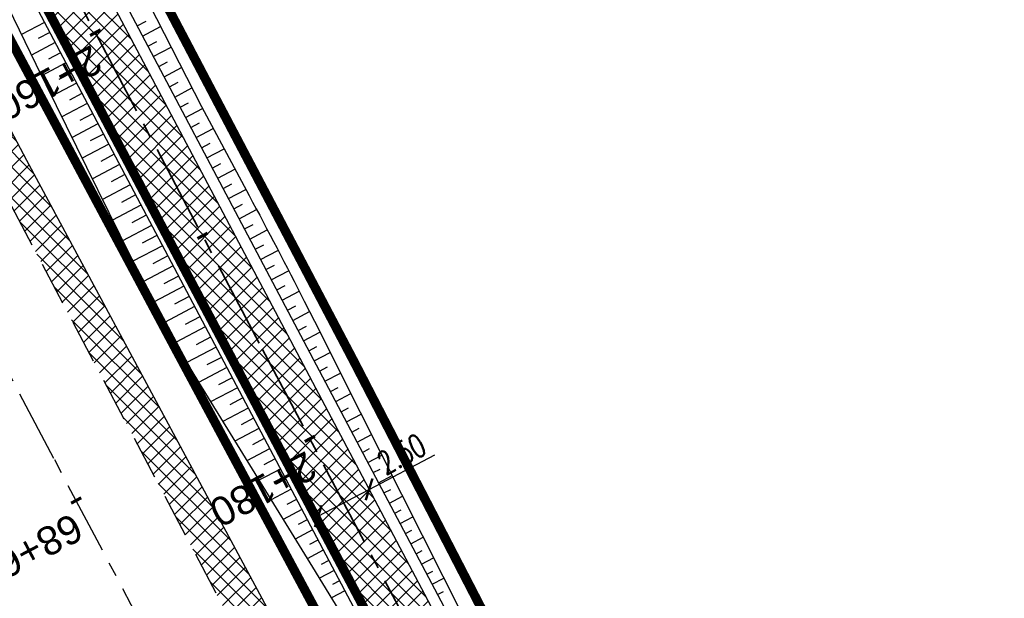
# Model space of a CAD drawing. Header units: metres. Extents: x 7529682 to 7533751, y 5721195 to 5727842.
# Tile 118 of 210: x 7530721 to 7530764, y 5725865 to 5725891. Entities that reach past the tile are written whole.
import ezdxf

# ---------------------------------------------------------------- set-up
doc = ezdxf.new("R2010")
doc.units = ezdxf.units.M
doc.header["$PDMODE"] = 1
doc.header["$PDSIZE"] = 0.3
for name, pattern in [('817-dzialki-09-05-04$0$HIDDEN', [0.375, 0.25, -0.125]), ('ACAD_ISO05W100', [33, 24, -3, 0, -3, 0, -3]), ('CENTER', [50.8, 31.75, -6.35, 6.35, -6.35]), ('CENTER2', [28.575, 19.05, -3.175, 3.175, -3.175]), ('HIDDEN', [9.525, 6.35, -3.175])]:
    doc.linetypes.add(name, pattern=pattern)
for name, color, linetype in [('C-DROGI-SYTUACJA', 7, 'Continuous'), ('C-DROGI-SYTUACJA-ETYKIETY', 7, 'Continuous'), ('D-hatch-pobocza', 131, 'Continuous'), ('D-pobocza', 60, 'Continuous'), ('D-rowy', 160, 'Continuous'), ('D-skarpa', 2, 'Continuous'), ('D-skarpa-kreskowanie', 2, 'Continuous'), ('D-wymiary', 1, 'Continuous')]:
    doc.layers.add(name, color=color, linetype=linetype)
for name, color, linetype, lineweight, true_color in [('D-ewidencja-numery', 7, 'Continuous', 50, 0x40ff00), ('D-hatch-ciag-pieszo-rowerowy', 7, 'Continuous', 13, 0xff9f80), ('D-LR-etap-III', 7, '817-dzialki-09-05-04$0$HIDDEN', 50, 0x00008f)]:
    doc.layers.add(name, color=color, linetype=linetype, lineweight=lineweight, true_color=true_color)
for name, color, linetype, lineweight in [('D-krawędzie', 3, 'Continuous', 30), ('D-obrzeża', 2, 'Continuous', 30), ('D-oś', 10, 'CENTER', 30), ('D-pas-drogowy', 7, 'ACAD_ISO05W100', 50)]:
    doc.layers.add(name, color=color, linetype=linetype, lineweight=lineweight)
doc.layers.add('poprzeczki', color=7, linetype='Continuous', true_color=0x0000c7)
doc.styles.add('DIMTEXT', font='simplex.shx', dxfattribs={"width": 0.7})
doc.styles.get("Standard").update_dxf_attribs({"font": 'arial.ttf'})
doc.dimstyles.new('500', dxfattribs={"dimtxt": 1, "dimasz": 0.7, "dimexe": 0.2, "dimexo": 0.5, "dimgap": 0.2, "dimtad": 1, "dimrnd": 0.005, "dimzin": 0, "dimdsep": 46, "dimtxsty": 'DIMTEXT', "dimblk": 'ARCHTICK', "dimcen": 0, "dimclrd": 256, "dimclre": 256, "dimclrt": 2, "dimadec": 5, "dimazin": 0, "dimtfac": 1, "dimtofl": 0, "dimtmove": 0, "dimatfit": 3, "dimfxl": 1, "dimtolj": 1, "dimtzin": 0, "dimlwd": -1, "dimlwe": -1, "dimarcsym": 0})
pattern_1 = [(45, (0, 0), (-0.33675960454, 0.33675960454), []), (135, (0, 0), (-0.33675960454, -0.33675960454), [])]

# ---------------------------------------------------------------- blocks, each defined once
blk = doc.blocks.new('AeccTickLine')
at = {"color": 0, "linetype": 'ByBlock', "lineweight": -2}
blk.add_line((0, 1), (0, -1), dxfattribs=at)
blk = doc.blocks.new('_ArchTick')
at = {"color": 0, "linetype": 'ByBlock', "const_width": 0.15}
blk.add_lwpolyline([(-0.5, -0.5), (0.5, 0.5)], dxfattribs=at)
blk = doc.blocks.new('*D108')
at = {"layer": 'D-wymiary', "linetype": 'ByBlock', "transparency": 16777216}
for p, q in [((7530735.874, 5725870.117), (7530738.733, 5725871.627)), ((7530735.64, 5725870.559), (7530735.781, 5725870.294)), ((7530733.663, 5725868.95), (7530735.874, 5725870.117)), ((7530733.897, 5725868.508), (7530733.757, 5725868.773))]:
    blk.add_line(p, q, dxfattribs=at)
at = {"layer": 'Defpoints', "color": 0, "linetype": 'ByBlock', "transparency": 16777216}
for p in [(7530735.874, 5725870.117), (7530735.874, 5725870.117), (7530733.663, 5725868.95)]:
    blk.add_point(p, dxfattribs=at)
at = {"layer": 'D-wymiary', "linetype": 'ByBlock', "transparency": 16777216, "xscale": 0.6999999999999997, "yscale": 0.6999999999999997, "zscale": 0.6999999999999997}
for p, rotation in [((7530735.874, 5725870.117), 27.83669233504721), ((7530733.663, 5725868.95), 207.8366923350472)]:
    blk.add_blockref('_ArchTick', p, dxfattribs=dict(at, rotation=rotation))
at = {"layer": 'D-wymiary', "color": 2, "linetype": 'ByBlock', "transparency": 16777216, "insert": (7530737.286, 5725871.655), "char_height": 1, "attachment_point": 5, "rotation": 27.8367, "style": 'DIMTEXT'}
blk.add_mtext('\\A1;2.50', dxfattribs=at)

msp = doc.modelspace()

# ---------------------------------------------------------------- hatches: boundary and pattern name
at = {"layer": 'D-hatch-ciag-pieszo-rowerowy'}
h = msp.add_hatch(dxfattribs=at)
h.set_pattern_fill('ANSI37', color=256, scale=0.15, style=0)
h.set_pattern_definition(pattern_1)
h.paths.add_polyline_path([(7530714.412, 5725910.765), (7530696.206, 5725945.269), (7530692.657, 5725952.013), (7530691.541, 5725951.45), (7530695.1, 5725944.687), (7530713.306, 5725910.181), (7530731.225, 5725876.244), (7530749.941, 5725840.801), (7530759.629, 5725822.461), (7530760.738, 5725823.038), (7530751.046, 5725841.385), (7530732.331, 5725876.827)])
h.paths.add_polyline_path([(7530713.306, 5725910.181), (7530695.1, 5725944.687), (7530691.541, 5725951.45), (7530690.425, 5725950.887), (7530693.994, 5725944.104), (7530712.201, 5725909.598), (7530730.12, 5725875.66), (7530748.836, 5725840.217), (7530758.52, 5725821.884), (7530759.629, 5725822.461), (7530749.941, 5725840.801), (7530731.225, 5725876.244)])
at = {"layer": 'D-hatch-pobocza'}
h = msp.add_hatch(dxfattribs=at)
h.set_pattern_fill('ANSI37', color=256, scale=0.15, style=0)
h.set_pattern_definition(pattern_1)
h.paths.add_polyline_path([(7530720.98, 5725884.44), (7530708.37, 5725908.34), (7530695.8, 5725932.28), (7530687.36, 5725949.02), (7530675.51, 5725970.87), (7530663.29, 5725994.02), (7530649.63, 5726020.19), (7530635.9, 5726046.17), (7530600.685, 5726114.059), (7530599.743, 5726113.515), (7530641.555, 5726032.008), (7530660.961, 5725995.07), (7530689.128, 5725941.54), (7530707.336, 5725907.032), (7530725.256, 5725873.093), (7530743.97, 5725837.654), (7530770.527, 5725787.119), (7530787.864, 5725754.267), (7530809.813, 5725712.702), (7530812.028, 5725712.541), (7530798.84, 5725737.15), (7530787.35, 5725758.8), (7530776.05, 5725780.2), (7530760.43, 5725809.79), (7530749.22, 5725830.63), (7530733.52, 5725861.06)])

# ---------------------------------------------------------------- linework, layer by layer
at = {"layer": 'C-DROGI-SYTUACJA', "color": 10, "linetype": 'CENTER2', "lineweight": 35, "ltscale": 0.2}
msp.add_lwpolyline([(7530599.583, 5726125.774), (7530602.576, 5726120.93, -0.017191), (7530605.987, 5726114.962), (7530626.316, 5726076.364), (7530641.041, 5726048.532), (7530649.656, 5726031.421, 0.00515), (7530652.491, 5726025.931), (7530660.958, 5726009.942, -0.00515), (7530663.794, 5726004.452), (7530663.794, 5726004.452), (7530666.938, 5725998.206), (7530695.1, 5725944.687), (7530713.306, 5725910.181), (7530731.225, 5725876.244), (7530749.941, 5725840.801)], format="xyb", dxfattribs=at)
at = {"layer": 'D-ewidencja-numery', "color": 12, "ltscale": 15, "true_color": 0xc70000}
msp.add_lwpolyline([(7530604.239, 5726124.217), (7530605.847, 5726121.63), (7530608.972, 5726116.164), (7530618.114, 5726097.791), (7530651.213, 5726034.96), (7530670.244, 5725998.611), (7530698.075, 5725945.953), (7530716.506, 5725911.305), (7530735.223, 5725875.667), (7530752.504, 5725842.155)], dxfattribs=at)
at = {"layer": 'D-krawędzie', "linetype": 'HIDDEN', "ltscale": 0.3, "flags": 128}
msp.add_lwpolyline([(7530572.01, 5726166.06), (7530620.381, 5726072.761), (7530641.555, 5726032.008), (7530660.961, 5725995.07), (7530689.128, 5725941.54), (7530707.336, 5725907.032), (7530725.256, 5725873.093), (7530743.97, 5725837.654), (7530770.527, 5725787.119), (7530787.864, 5725754.267), (7530809.898, 5725712.542), (7530824.739, 5725684.389), (7530840.856, 5725653.693), (7530860.675, 5725616.154), (7530865.283, 5725607.394), (7530878.05, 5725583.08), (7530918.172, 5725507.178), (7530950.163, 5725446.305), (7530993.419, 5725364.265), (7531022.766, 5725308.719), (7531053.81, 5725249.872), (7531081.166, 5725197.875), (7531103.902, 5725154.541), (7531128.123, 5725108.448), (7531149.3, 5725068.25), (7531167.38, 5725033.767), (7531197.165, 5724976.988), (7531228.151, 5724918.034), (7531253.153, 5724870.491), (7531286.796, 5724806.654), (7531306.74, 5724768.665), (7531335.094, 5724714.652), (7531357.319, 5724672.439), (7531373.645, 5724641.454), (7531392.162, 5724605.999), (7531418.48, 5724555.853), (7531439.727, 5724515.582), (7531468.399, 5724461.077), (7531491.782, 5724416.528), (7531531.99, 5724339.833), (7531557.227, 5724291.659), (7531569.852, 5724267.577), (7531591.376, 5724226.548), (7531610.004, 5724191.103), (7531616.883, 5724177.999), (7531629.985, 5724153.025), (7531641.007, 5724132.022), (7531664.906, 5724087.617), (7531677.644, 5724064.786), (7531683.112, 5724054.988), (7531686.753, 5724048.18), (7531695.448, 5724031.697), (7531703.749, 5724015.917), (7531709.214, 5724005.514), (7531719.389, 5723986.147), (7531726.295, 5723973), (7531732.741, 5723960.736), (7531735.13, 5723956.19)], dxfattribs=at)
at = {"layer": 'D-LR-etap-III', "ltscale": 10, "flags": 128}
msp.add_lwpolyline([(7531750.474, 5723895.103, 0.4, 0.4, 0), (7531750.505, 5723895.13, 0.4, 0.4, 0), (7531682.71, 5724022.92, 0.4, 0.4, 0), (7531619.177, 5724147.204, 0.4, 0.4, 0), (7531592.309, 5724198.489, 0.4, 0.4, 0), (7531553.264, 5724272.919, 0.4, 0.4, 0), (7531504.02, 5724366.79, 0.4, 0.4, 0), (7531482.09, 5724407.62, 0.4, 0.4, 0), (7531412.35, 5724541.183, 0.4, 0.4, 0), (7531388.464, 5724586.93, 0.4, 0.4, 0), (7531345.12, 5724669.94, 0.4, 0.4, 0), (7531127.66, 5725081.67, 0.4, 0.4, 0), (7531059.253, 5725211.041, 0.4, 0.4, 0), (7531008.007, 5725307.954, 0.4, 0.4, 0), (7530964.182, 5725390.836, 0.4, 0.4, 0), (7530914.557, 5725484.684, 0.4, 0.4, 0), (7530865.243, 5725577.494, 0.4, 0.4, 0), (7530840.085, 5725624.059, 0.4, 0.4, 0), (7530802.56, 5725694.925, 0.4, 0.4, 0), (7530755.54, 5725787.51, 0.4, 0.4, 0), (7530708.718, 5725876.303, 0.4, 0.4, 0), (7530695.12, 5725902.09, 0.4, 0.4, 0), (7530642.914, 5726001.078, 0.4, 0.4, 0), (7530634.935, 5726016.147, 0.4, 0.4, 0), (7530610.82, 5726061.93, 0.4, 0.4, 0), (7530610.82, 5726061.93, 0.4, 0.4, 0), (7530607.21, 5726063.51, 0.4, 0.4, 0), (7530597.42, 5726080.68, 0.4, 0.4, 0), (7530591.16, 5726088.44, 0.4, 0.4, 0), (7530581.28, 5726107.21, 0.4, 0.4, 0), (7530571.29, 5726130.56, 0.4, 0.4, 0), (7530549.555, 5726171.527, 0.4, 0.4, 0), (7530531.014, 5726206.474, 0.4, 0.4, 0), (7530516.461, 5726236.017, 0.4, 0.4, 0), (7530500.799, 5726266.141, 0.4, 0.4, 0), (7530491.35, 5726283.94, 0.4, 0.4, 0), (7530482.4, 5726303.41, 0.4, 0.4, 0), (7530482.4, 5726303.41, 0.4, 0.4, 0), (7530450.41, 5726357.28, 0.4, 0.4, 0), (7530397.759, 5726458.5, 0.4, 0.4, 0), (7530334.708, 5726583.665, 0.4, 0.4, 0), (7530303.939, 5726645.168, 0.4, 0.4, 0), (7530300.51, 5726651.778, 0.4, 0.4, 0), (7530289.214, 5726671.967, 0.4, 0.4, 0), (7530281.54, 5726685.57, 0.4, 0.4, 0), (7530261.371, 5726724.163, 0.4, 0.4, 0), (7530254.03, 5726738.21, 0.4, 0.4, 0), (7530197.22, 5726845.06, 0.4, 0.4, 0), (7530194.71, 5726849.15, 0.4, 0.4, 0), (7530195.92, 5726850.75, 0.4, 0.4, 0), (7530170.547, 5726892.961, 0.4, 0.4, 0), (7530143.175, 5726945.066, 0.4, 0.4, 0), (7530105.06, 5727018.32, 0.4, 0.4, 0), (7530100.06, 5727027.16, 0.4, 0.4, 0), (7530062.319, 5727099.625, 0.4, 0.4, 0), (7530015.379, 5727189.42, 0.4, 0.4, 0), (7529983.208, 5727250.207, 0.4, 0.4, 0), (7529953.284, 5727306.747, 0.4, 0.4, 0), (7529900.671, 5727406.159, 0.4, 0.4, 0), (7529890.63, 5727425.131, 0.4, 0.4, 0), (7529875.155, 5727454.426, 0.4, 0.4, 0), (7529857.56, 5727487.787, 0.4, 0.4, 0), (7529835.194, 5727530.193, 0.4, 0.4, 0), (7529811.741, 5727574.662, 0.4, 0.4, 0), (7529792.102, 5727611.923, 0.4, 0.4, 0), (7529768.066, 5727657.47, 0.4, 0.4, 0), (7529755.211, 5727682.131, 0.4, 0.4, 0), (7529753.31, 5727681.13, 0.4, 0.4, 0), (7529739.21, 5727707.77, 0.4, 0.4, 0), (7529735.395, 5727711.252, 0.4, 0.4, 0), (7529725.42, 5727730.2, 0.4, 0.4, 0), (7529723.55, 5727729.88, 0.4, 0.4, 0), (7529695.567, 5727782.932, 0.4, 0.4, 0), (7529717.68, 5727794.024, 0.4, 0.4, 0), (7529736.275, 5727758.647, 0.4, 0.4, 0), (7529736.275, 5727758.647, 0.4, 0.4, 0), (7529744.511, 5727750.406, 0.4, 0.4, 0), (7529744.511, 5727750.406, 0.4, 0.4, 0), (7529750.283, 5727738.55, 0.4, 0.4, 0), (7529777.109, 5727687.569, 0.4, 0.4, 0), (7529796.515, 5727651.33, 0.4, 0.4, 0), (7529814.938, 5727616.793, 0.4, 0.4, 0), (7529839.007, 5727572.304, 0.4, 0.4, 0), (7529860.618, 5727532.509, 0.4, 0.4, 0), (7529882.349, 5727491.504, 0.4, 0.4, 0), (7529904.865, 5727449.096, 0.4, 0.4, 0), (7529920.747, 5727418.885, 0.4, 0.4, 0), (7529946.677, 5727368.547, 0.4, 0.4, 0), (7529972.025, 5727320.573, 0.4, 0.4, 0), (7529987.74, 5727290.153, 0.4, 0.4, 0), (7529996.497, 5727273.662, 0.4, 0.4, 0), (7530017.541, 5727234.203, 0.4, 0.4, 0), (7530033.054, 5727204.864, 0.4, 0.4, 0), (7530051.623, 5727170.223, 0.4, 0.4, 0), (7530069.277, 5727137.016, 0.4, 0.4, 0), (7530089.385, 5727097.534, 0.4, 0.4, 0), (7530109.713, 5727060.747, 0.4, 0.4, 0), (7530136.77, 5727011.64, 0.4, 0.4, 0), (7530162.447, 5726962.744, 0.4, 0.4, 0), (7530187.674, 5726916.992, 0.4, 0.4, 0), (7530207.821, 5726879.335, 0.4, 0.4, 0), (7530230.626, 5726834.519, 0.4, 0.4, 0), (7530262.288, 5726776.618, 0.4, 0.4, 0), (7530277.51, 5726760.213, 0.4, 0.4, 0), (7530286.037, 5726744.107, 0.4, 0.4, 0), (7530288.097, 5726735.884, 0.4, 0.4, 0), (7530290.394, 5726725.047, 0.4, 0.4, 0), (7530296.177, 5726713.583, 0.4, 0.4, 0), (7530302.726, 5726701.182, 0.4, 0.4, 0), (7530325.685, 5726657.466, 0.4, 0.4, 0), (7530343.244, 5726623.649, 0.4, 0.4, 0), (7530360.23, 5726591.747, 0.4, 0.4, 0), (7530383.209, 5726548.059, 0.4, 0.4, 0), (7530406.018, 5726503.606, 0.4, 0.4, 0), (7530427.465, 5726462.62, 0.4, 0.4, 0), (7530447.928, 5726424.388, 0.4, 0.4, 0), (7530471.127, 5726379.921, 0.4, 0.4, 0), (7530490.501, 5726343.033, 0.4, 0.4, 0), (7530509.499, 5726306.733, 0.4, 0.4, 0), (7530529.89, 5726267.244, 0.4, 0.4, 0), (7530543.852, 5726238.99, 0.4, 0.4, 0), (7530554.809, 5726218.944, 0.4, 0.4, 0), (7530559.027, 5726212.223, 0.4, 0.4, 0), (7530563.061, 5726206.41, 0.4, 0.4, 0), (7530566.934, 5726200.464, 0.4, 0.4, 0), (7530569.771, 5726194.902, 0.4, 0.4, 0), (7530571.473, 5726191.282, 0.4, 0.4, 0), (7530572.839, 5726188.025, 0.4, 0.4, 0), (7530575.295, 5726182.035, 0.4, 0.4, 0), (7530579.737, 5726173.306, 0.4, 0.4, 0), (7530583.3, 5726167.41, 0.4, 0.4, 0), (7530593.4, 5726163.33, 0.4, 0.4, 0), (7530598.618, 5726155.264, 0.4, 0.4, 0), (7530608.258, 5726140.497, 0.4, 0.4, 0), (7530603.27, 5726136.83, 0.4, 0.4, 0), (7530606.53, 5726131.84, 0.4, 0.4, 0), (7530604.239, 5726124.217, 0.4, 0.4, 0), (7530605.847, 5726121.63, 0.4, 0.4, 0), (7530608.972, 5726116.164, 0.4, 0.4, 0), (7530618.114, 5726097.791, 0.4, 0.4, 0), (7530651.213, 5726034.96, 0.4, 0.4, 0), (7530670.244, 5725998.611, 0.4, 0.4, 0), (7530698.075, 5725945.953, 0.4, 0.4, 0), (7530716.506, 5725911.305, 0.4, 0.4, 0), (7530735.223, 5725875.667, 0.4, 0.4, 0), (7530752.504, 5725842.155, 0.4, 0.4, 0), (7530778.311, 5725793.501, 0.4, 0.4, 0), (7530797.5, 5725756.382, 0.4, 0.4, 0), (7530812.519, 5725728.289, 0.4, 0.4, 0), (7530820.039, 5725713.16, 0.4, 0.4, 0), (7530822.422, 5725710.194, 0.4, 0.4, 0), (7530833.155, 5725688.801, 0.4, 0.4, 0), (7530849.629, 5725656.159, 0.4, 0.4, 0), (7530867.983, 5725621.964, 0.4, 0.4, 0), (7530872.63, 5725612.888, 0.4, 0.4, 0), (7530880.354, 5725597.595, 0.4, 0.4, 0), (7530883.839, 5725593.389, 0.4, 0.4, 0), (7530891.782, 5725587.763, 0.4, 0.4, 0), (7530895.039, 5725584.281, 0.4, 0.4, 0), (7530897.034, 5725580.941, 0.4, 0.4, 0), (7530900.952, 5725579.946, 0.4, 0.4, 0), (7530904.81, 5725571.977, 0.4, 0.4, 0), (7530903.682, 5725568.566, 0.4, 0.4, 0), (7530908.901, 5725558.845, 0.4, 0.4, 0), (7530910.252, 5725545.672, 0.4, 0.4, 0), (7530912.873, 5725538.646, 0.4, 0.4, 0), (7530945.278, 5725478.464, 0.4, 0.4, 0), (7530959.692, 5725450.246, 0.4, 0.4, 0), (7531002.827, 5725368.192, 0.4, 0.4, 0), (7531044.704, 5725290.314, 0.4, 0.4, 0), (7531064.099, 5725253.213, 0.4, 0.4, 0), (7531083.01, 5725216.678, 0.4, 0.4, 0), (7531113.013, 5725158.466, 0.4, 0.4, 0), (7531137.364, 5725113.071, 0.4, 0.4, 0), (7531150.831, 5725086.712, 0.4, 0.4, 0), (7531159.746, 5725076.641, 0.4, 0.4, 0), (7531166.31, 5725074.58, 0.4, 0.4, 0), (7531172.29, 5725062.58, 0.4, 0.4, 0), (7531170.59, 5725055.606, 0.4, 0.4, 0), (7531173.733, 5725044.081, 0.4, 0.4, 0), (7531215.342, 5724964.86, 0.4, 0.4, 0), (7531238.054, 5724921.685, 0.4, 0.4, 0), (7531262.39, 5724875.283, 0.4, 0.4, 0), (7531295.587, 5724811.266, 0.4, 0.4, 0), (7531348.488, 5724712.363, 0.4, 0.4, 0), (7531363.741, 5724682.684, 0.4, 0.4, 0), (7531366.987, 5724675.865, 0.4, 0.4, 0), (7531382.541, 5724646.111, 0.4, 0.4, 0), (7531401.299, 5724610.875, 0.4, 0.4, 0), (7531428.965, 5724558.862, 0.4, 0.4, 0), (7531449.111, 5724520.398, 0.4, 0.4, 0), (7531477.293, 5724465.831, 0.4, 0.4, 0), (7531500.996, 5724421.113, 0.4, 0.4, 0), (7531512.122, 5724400.549, 0.4, 0.4, 0), (7531513.782, 5724396.757, 0.4, 0.4, 0), (7531526.32, 5724379.39, 0.4, 0.4, 0), (7531566.784, 5724302.736, 0.4, 0.4, 0), (7531612.277, 5724225.61, 0.4, 0.4, 0), (7531620.493, 5724210.548, 0.4, 0.4, 0), (7531631.578, 5724196.258, 0.4, 0.4, 0), (7531653.484, 5724152.434, 0.4, 0.4, 0), (7531661.151, 5724128.494, 0.4, 0.4, 0), (7531673.881, 5724101.186, 0.4, 0.4, 0), (7531684.691, 5724081.184, 0.4, 0.4, 0), (7531699.212, 5724051.17, 0.4, 0.4, 0), (7531704.034, 5724040.584, 0.4, 0.4, 0), (7531704.034, 5724040.584, 0.4, 0.4, 0), (7531703.913, 5724037.17, 0.4, 0.4, 0), (7531736.42, 5723969.232, 0.4, 0.4, 0), (7531738.285, 5723967.699, 0.4, 0.4, 0), (7531742.181, 5723962.346, 0.4, 0.4, 0), (7531744.286, 5723958.616, 0.4, 0.4, 0), (7531755.393, 5723944.193, 0.4, 0.4, 0), (7531758.69, 5723936.76, 0.4, 0.4, 0), (7531780.08, 5723929.25, 0.4, 0.4, 0), (7531792.612, 5723906.338, 0.4, 0.4, 0), (7531792.612, 5723906.338, 0.4, 0.4, 0), (7531756.962, 5723883.055, 0.4, 0.4, 0), (7531750.46, 5723895.13, 0.4, 0.4, 0), (7531750.46, 5723895.13, 0, 0, 0)], format="xyseb", dxfattribs=at)
at = {"layer": 'D-obrzeża'}
for points in [[(7530816.72, 5725716.019), (7530808.345, 5725732.528, 0.004099), (7530806.084, 5725736.896), (7530794.941, 5725757.997), (7530777.714, 5725790.903), (7530751.046, 5725841.385), (7530732.331, 5725876.827), (7530714.412, 5725910.765), (7530696.206, 5725945.269), (7530668.046, 5725998.784), (7530664.91, 5726005.014, 0.00515), (7530662.075, 5726010.504), (7530653.608, 5726026.493, -0.00515), (7530650.772, 5726031.983), (7530642.155, 5726049.099), (7530627.426, 5726076.939), (7530607.073, 5726115.582, 0.017191), (7530603.662, 5726121.551), (7530600.461, 5726126.731, -0.223174), (7530600.17, 5726129.266), (7530602.624, 5726136.556), (7530601.532, 5726138.658)], [(7530597.423, 5726127.912, 0.123992), (7530598.087, 5726125.817), (7530601.49, 5726120.31, -0.017191), (7530604.901, 5726114.341), (7530625.206, 5726075.789), (7530639.927, 5726047.965), (7530648.54, 5726030.859, 0.00515), (7530651.375, 5726025.369), (7530659.842, 5726009.38, -0.00515), (7530662.677, 5726003.89), (7530665.83, 5725997.628), (7530693.994, 5725944.104), (7530712.201, 5725909.598), (7530730.12, 5725875.66), (7530748.836, 5725840.217), (7530775.501, 5725789.739), (7530792.729, 5725756.833), (7530803.873, 5725735.729, -0.004099), (7530806.134, 5725731.361), (7530819.007, 5725705.983)]]:
    msp.add_lwpolyline(points, format="xyb", dxfattribs=at)
at = {"layer": 'D-oś', "ltscale": 0.1}
msp.add_lwpolyline([(7530915.075, 5725505.546), (7530874.954, 5725581.449), (7530862.185, 5725605.765), (7530857.579, 5725614.523), (7530837.759, 5725652.063), (7530821.642, 5725682.76), (7530806.803, 5725710.907), (7530784.769, 5725752.633), (7530767.43, 5725785.489), (7530740.873, 5725836.023), (7530722.161, 5725871.458), (7530704.24, 5725905.399), (7530686.032, 5725939.909), (7530657.862, 5725993.442), (7530638.453, 5726030.387), (7530594.845, 5726110.895), (7530594.845, 5726110.895), (7530594.845, 5726110.895), (7530540.21, 5726214.45)], dxfattribs=at)
at = {"layer": 'D-pas-drogowy', "ltscale": 0.2, "flags": 128}
msp.add_lwpolyline([(7531633.019, 5724182.834, 0.4, 0.4, 0), (7531617.559, 5724211.608, 0.4, 0.4, 0), (7531566.784, 5724302.736, 0.4, 0.4, 0), (7531538.419, 5724356.47, 0.4, 0.4, 0), (7531526.32, 5724379.39, 0.4, 0.4, 0), (7531516.102, 5724393.607, 0.4, 0.4, 0.001485), (7531513.78, 5724396.838, 0.4, 0.4, 0), (7531501.87, 5724413.41, 0.4, 0.4, 0), (7531474.926, 5724464.508, 0.4, 0.4, 0), (7531446.2, 5724518.992, 0.4, 0.4, 0), (7531424.962, 5724559.262, 0.4, 0.4, 0), (7531398.444, 5724609.566, 0.4, 0.4, 0), (7531379.647, 5724645.216, 0.4, 0.4, 0), (7531365.23, 5724672.56, 0.4, 0.4, 0), (7531341.306, 5724717.915, 0.4, 0.4, 0), (7531312.9, 5724771.789, 0.4, 0.4, 0), (7531292.591, 5724810.307, 0.4, 0.4, 0), (7531259.392, 5724873.271, 0.4, 0.4, 0), (7531233.74, 5724921.923, 0.4, 0.4, 0), (7531203.073, 5724980.092, 0.4, 0.4, 0), (7531173.471, 5725036.225, 0.4, 0.4, 0), (7531168.27, 5725046.09, 0.4, 0.4, 0), (7531172.29, 5725062.58, 0.4, 0.4, 0), (7531166.31, 5725074.58, 0.4, 0.4, 0), (7531150.32, 5725079.6, 0.4, 0.4, 0), (7531141.5, 5725096.43, 0.4, 0.4, 0), (7531109.312, 5725157.814, 0.4, 0.4, 0), (7531086.641, 5725201.048, 0.4, 0.4, 0), (7531059.198, 5725253.384, 0.4, 0.4, 0), (7531028.207, 5725312.489, 0.4, 0.4, 0), (7530999.105, 5725367.99, 0.4, 0.4, 0), (7530956.248, 5725449.725, 0.4, 0.4, 0), (7530924.398, 5725510.464, 0.4, 0.4, 0), (7530897.51, 5725561.74, 0.4, 0.4, 0), (7530894.46, 5725566.14, 0.4, 0.4, 0), (7530892.16, 5725570.49, 0.4, 0.4, 0), (7530869.363, 5725613.307, 0.4, 0.4, 0), (7530861.694, 5725627.705, 0.4, 0.4, 0), (7530852.74, 5725644.52, 0.4, 0.4, 0), (7530831.51, 5725684.2, 0.4, 0.4, 0), (7530811.13, 5725722.52, 0.4, 0.4, 0), (7530792.348, 5725757.941, 0.4, 0.4, 0), (7530768.03, 5725803.8, 0.4, 0.4, 0), (7530748.769, 5725840.179, 0.4, 0.4, 0), (7530727.7, 5725879.97, 0.4, 0.4, 0), (7530712.098, 5725909.545, 0.4, 0.4, 0), (7530693.644, 5725944.645, 0.4, 0.4, 0), (7530665.702, 5725997.539, 0.4, 0.4, 0), (7530641.76, 5726042.88, 0.4, 0.4, 0), (7530616.5, 5726091.48, 0.4, 0.4, 0), (7530604.628, 5726114.32, 0.4, 0.4, -0.007763), (7530602.5, 5726118.43, 0.4, 0.4, 0), (7530603.992, 5726123.395, 0.4, 0.4, 0), (7530606.53, 5726131.84, 0.4, 0.4, 0), (7530603.27, 5726136.83, 0.4, 0.4, 0), (7530593.776, 5726151.369, 0.4, 0.4, 0), (7530590.203, 5726156.84, 0.4, 0.4, 0), (7530583.3, 5726167.41, 0.4, 0.4, 0), (7530580.578, 5726170.428, 0.4, 0.4, 0), (7530575.85, 5726175.67, 0.4, 0.4, 0), (7530569.01, 5726186.66, 0.4, 0.4, 0), (7530562.555, 5726199.189, 0.4, 0.4, 0), (7530555.67, 5726211.39, 0.4, 0.4, 0), (7530548.29, 5726224.23, 0.4, 0.4, 0), (7530540.58, 5726237.71, 0.4, 0.4, 0), (7530532.68, 5726252.65, 0.4, 0.4, 0), (7530524.06, 5726269.35, 0.4, 0.4, 0), (7530502.82, 5726309.91, 0.4, 0.4, 0), (7530488.83, 5726336.63, 0.4, 0.4, 0), (7530466.03, 5726380.16, 0.4, 0.4, 0), (7530438.47, 5726432.77, 0.4, 0.4, 0), (7530424.53, 5726459.09, 0.4, 0.4, 0), (7530401.63, 5726502.97, 0.4, 0.4, 0), (7530383.38, 5726538.06, 0.4, 0.4, 0), (7530353.97, 5726593.52, 0.4, 0.4, 0), (7530338.47, 5726622.74, 0.4, 0.4, 0), (7530322.01, 5726653.88, 0.4, 0.4, 0), (7530297.54, 5726700.33, 0.4, 0.4, 0), (7530287.38, 5726719.6, 0.4, 0.4, 0), (7530285.95, 5726722.316, 0.4, 0.4, 0), (7530280.26, 5726733.12, 0.4, 0.4, 0), (7530266.73, 5726758.74, 0.4, 0.4, 0), (7530260.42, 5726770.47, 0.4, 0.4, 0), (7530253.25, 5726783.82, 0.4, 0.4, 0), (7530244.95, 5726799.33, 0.4, 0.4, 0), (7530239.39, 5726808.49, 0.4, 0.4, 0), (7530238.29, 5726807.9, 0.4, 0.4, 0), (7530218.11, 5726850.67, 0.4, 0.4, 0), (7530175.907, 5726928.168, 0.4, 0.4, 0), (7530096.68, 5727076.15, 0.4, 0.4, 0), (7530094.68, 5727079.89, 0.4, 0.4, 0), (7530064.597, 5727135.523, 0.4, 0.4, 0), (7530046.731, 5727168.892, 0.4, 0.4, 0), (7530025.803, 5727208.461, 0.4, 0.4, 0), (7530012.847, 5727232.979, 0.4, 0.4, 0), (7529994.15, 5727268.45, 0.4, 0.4, 0), (7529981.671, 5727291.93, 0.4, 0.4, 0), (7529949.89, 5727351.73, 0.4, 0.4, 0), (7529924.75, 5727399.03, 0.4, 0.4, 0), (7529915.516, 5727417.1, 0.4, 0.4, 0), (7529885.83, 5727475.19, 0.4, 0.4, 0), (7529862.56, 5727519.97, 0.4, 0.4, 0), (7529852.985, 5727538.191, 0.4, 0.4, 0), (7529836.513, 5727569.511, 0.4, 0.4, 0), (7529815.369, 5727609.141, 0.4, 0.4, 0), (7529792.795, 5727651.247, 0.4, 0.4, 0), (7529774.199, 5727685.858, 0.4, 0.4, 0), (7529746.966, 5727736.059, 0.4, 0.4, 0), (7529733.92, 5727757.62, 0.4, 0.4, 0), (7529708.607, 5727806.389, 0.4, 0.4, 0), (7529688.492, 5727796.345, 0.4, 0.4, 0), (7529723.55, 5727729.88, 0.4, 0.4, 0), (7529725.42, 5727730.2, 0.4, 0.4, 0), (7529735.38, 5727711.28, 0.4, 0.4, 0), (7529739.21, 5727707.77, 0.4, 0.4, 0), (7529753.31, 5727681.13, 0.4, 0.4, 0), (7529755.178, 5727682.114, 0.4, 0.4, 0), (7529792.102, 5727611.923, 0.4, 0.4, 0), (7529811.741, 5727574.662, 0.4, 0.4, 0), (7529835.194, 5727530.193, 0.4, 0.4, 0), (7529857.56, 5727487.787, 0.4, 0.4, 0), (7529875.155, 5727454.426, 0.4, 0.4, 0), (7529890.63, 5727425.131, 0.4, 0.4, 0), (7529900.671, 5727406.159, 0.4, 0.4, 0), (7529953.284, 5727306.747, 0.4, 0.4, 0), (7529983.208, 5727250.207, 0.4, 0.4, 0), (7530015.379, 5727189.42, 0.4, 0.4, 0), (7530062.319, 5727099.625, 0.4, 0.4, 0), (7530100.06, 5727027.16, 0.4, 0.4, 0), (7530105.06, 5727018.32, 0.4, 0.4, 0), (7530143.175, 5726945.066, 0.4, 0.4, 0), (7530170.547, 5726892.961, 0.4, 0.4, 0), (7530195.92, 5726850.75, 0.4, 0.4, 0), (7530194.71, 5726849.15, 0.4, 0.4, 0), (7530197.22, 5726845.06, 0.4, 0.4, 0), (7530254.03, 5726738.21, 0.4, 0.4, 0), (7530261.371, 5726724.163, 0.4, 0.4, 0), (7530281.54, 5726685.57, 0.4, 0.4, 0), (7530289.214, 5726671.967, 0.4, 0.4, 0), (7530300.51, 5726651.778, 0.4, 0.4, 0), (7530303.939, 5726645.168, 0.4, 0.4, 0), (7530334.708, 5726583.665, 0.4, 0.4, 0), (7530397.759, 5726458.5, 0.4, 0.4, 0), (7530450.41, 5726357.28, 0.4, 0.4, 0), (7530482.4, 5726303.41, 0.4, 0.4, 0), (7530483.688, 5726301.003, 0.4, 0.4, 0), (7530491.35, 5726283.94, 0.4, 0.4, 0), (7530512.67, 5726243.78, 0.4, 0.4, 0), (7530529.43, 5726209.46, 0.4, 0.4, 0), (7530571.29, 5726130.56, 0.4, 0.4, 0), (7530581.28, 5726107.21, 0.4, 0.4, 0), (7530591.16, 5726088.44, 0.4, 0.4, 0), (7530597.42, 5726080.68, 0.4, 0.4, 0), (7530607.21, 5726063.51, 0.4, 0.4, 0), (7530610.82, 5726061.93, 0.4, 0.4, 0), (7530634.935, 5726016.147, 0.4, 0.4, 0), (7530642.914, 5726001.078, 0.4, 0.4, 0), (7530695.12, 5725902.09, 0.4, 0.4, 0), (7530708.718, 5725876.303, 0.4, 0.4, 0), (7530755.54, 5725787.51, 0.4, 0.4, 0), (7530802.56, 5725694.925, 0.4, 0.4, 0), (7530840.085, 5725624.059, 0.4, 0.4, 0), (7530865.243, 5725577.494, 0.4, 0.4, 0), (7530914.557, 5725484.684, 0.4, 0.4, 0), (7530964.182, 5725390.836, 0.4, 0.4, 0), (7531008.007, 5725307.954, 0.4, 0.4, 0), (7531059.253, 5725211.041, 0.4, 0.4, 0), (7531127.66, 5725081.67, 0.4, 0.4, 0), (7531345.12, 5724669.94, 0.4, 0.4, 0), (7531388.464, 5724586.93, 0.4, 0.4, 0), (7531412.35, 5724541.183, 0.4, 0.4, 0), (7531482.09, 5724407.62, 0.4, 0.4, 0), (7531504.02, 5724366.79, 0.4, 0.4, 0), (7531519.374, 5724337.52, 0.4, 0.4, 0), (7531563.749, 5724252.932, 0.4, 0.4, 0), (7531602.175, 5724179.681, 0.4, 0.4, 0), (7531619.177, 5724147.204, 0.4, 0.4, 0), (7531625.038, 5724135.635, 0.4, 0.4, 0), (7531656.796, 5724073.316, 0.4, 0.4, 0), (7531675.12, 5724037.36, 0.4, 0.4, 0), (7531682.71, 5724022.92, 0.4, 0.4, 0), (7531705.565, 5723979.811, 0.4, 0.4, 0), (7531736.606, 5723921.262, 0.4, 0.4, 0), (7531750.46, 5723895.13, 0.4, 0.4, 0), (7531740.77, 5723886.56, 0.4, 0.4, 0), (7531732.86, 5723885, 0.4, 0.4, 0), (7531722.18, 5723887.77, 0.4, 0.4, 0), (7531729.87, 5723862.17, 0.4, 0.4, 0), (7531742.92, 5723861.93, 0.4, 0.4, 0), (7531763.71, 5723859.52, 0.4, 0.4, 0), (7531768.42, 5723854.12, 0.4, 0.4, 0), (7531787.42, 5723817.97, 0.4, 0.4, 0), (7531795.57, 5723809.82, 0.4, 0.4, 0), (7531816.347, 5723819.85, 0.4, 0.4, 0), (7531816.347, 5723819.85, 0.4, 0.4, 0), (7531805.06, 5723843.23, 0.4, 0.4, 0), (7531803.61, 5723886.23, 0.4, 0.4, 0), (7531803.61, 5723886.23, 0.4, 0.4, 0), (7531780.08, 5723929.25, 0.4, 0.4, 0), (7531758.69, 5723936.76, 0.4, 0.4, 0), (7531749.359, 5723946.412, 0.4, 0.4, 0), (7531742.71, 5723953.29, 0.4, 0.4, 0), (7531735.177, 5723967.878, 0.4, 0.4, 0), (7531722.37, 5723992.68, 0.4, 0.4, 0), (7531705.042, 5724030.886, 0.4, 0.4, 0), (7531699.47, 5724043.17, 0.4, 0.4, 0), (7531692.69, 5724058.11, 0.4, 0.4, 0), (7531679.672, 5724084.017, 0.4, 0.4, 0), (7531674.55, 5724094.21, 0.4, 0.4, 0), (7531666.633, 5724114.003, 0.4, 0.4, 0), (7531649, 5724153.82, 0.4, 0.4, 0), (7531641.49, 5724149.34, 0.4, 0.4, 0), (7531626.04, 5724179.34, 0.4, 0.4, 0), (7531633.03, 5724182.84, 0, 0, 0)], format="xyseb", dxfattribs=at)
at = {"layer": 'D-pobocza'}
for points in [[(7530817.069, 5725716.434), (7530808.787, 5725732.762, 0.004099), (7530806.526, 5725737.13), (7530795.384, 5725758.23), (7530778.156, 5725791.136), (7530751.489, 5725841.618), (7530732.773, 5725877.061), (7530714.854, 5725910.998), (7530696.648, 5725945.502), (7530668.49, 5725999.015), (7530665.357, 5726005.239, 0.00515), (7530662.521, 5726010.729), (7530654.054, 5726026.718, -0.00515), (7530651.219, 5726032.208), (7530642.601, 5726049.326), (7530627.87, 5726077.169), (7530607.515, 5726115.815, 0.017191), (7530604.087, 5726121.814), (7530600.886, 5726126.994, -0.095206), (7530600.551, 5726127.876)], [(7530602.007, 5726118.49, -0.012618), (7530604.459, 5726114.108), (7530624.762, 5726075.559), (7530639.482, 5726047.738), (7530648.093, 5726030.634, 0.00515), (7530650.928, 5726025.144), (7530659.395, 5726009.155, -0.00515), (7530662.231, 5726003.665), (7530665.386, 5725997.397), (7530693.552, 5725943.871), (7530711.758, 5725909.365), (7530729.678, 5725875.427), (7530748.394, 5725839.984), (7530775.058, 5725789.507), (7530792.286, 5725756.601), (7530803.431, 5725735.496, -0.004099), (7530805.692, 5725731.127), (7530814.621, 5725713.526)]]:
    msp.add_lwpolyline(points, format="xyb", dxfattribs=at)
msp.add_lwpolyline([(7530798.84, 5725737.15), (7530787.35, 5725758.8), (7530776.05, 5725780.2), (7530760.43, 5725809.79), (7530749.22, 5725830.63), (7530733.52, 5725861.06), (7530720.98, 5725884.44), (7530708.37, 5725908.34), (7530695.8, 5725932.28), (7530687.36, 5725949.02), (7530675.51, 5725970.87), (7530663.29, 5725994.02), (7530649.63, 5726020.19), (7530635.9, 5726046.17), (7530600.685, 5726114.059), (7530599.743, 5726113.515)], dxfattribs=at)
at = {"layer": 'D-rowy', "linetype": 'HIDDEN', "ltscale": 0.1, "const_width": 0.4, "flags": 128}
msp.add_lwpolyline([(7530741.879, 5725849.304), (7530727.419, 5725876.297), (7530718.298, 5725893.381), (7530703.13, 5725922.342), (7530687.044, 5725953.183), (7530665.695, 5725994.035), (7530637.776, 5726046.651), (7530624.725, 5726071.229)], dxfattribs=at)
at = {"layer": 'D-skarpa', "linetype": 'Continuous'}
for points in [[(7530670.097, 5725997.265), (7530676.997, 5725983.946), (7530679.329, 5725979.523), (7530686.426, 5725966.307), (7530688.77, 5725961.891), (7530697.287, 5725945.837), (7530698.144, 5725944.227), (7530715.608, 5725911.396), (7530716.93, 5725908.913), (7530719.27, 5725904.494), (7530721.6, 5725900.07), (7530723.966, 5725895.666), (7530726.301, 5725891.244), (7530728.579, 5725886.793), (7530730.652, 5725882.909, -0.007251), (7530733.053, 5725878.31), (7530733.491, 5725877.44), (7530735.487, 5725873.478), (7530739.985, 5725864.545, -0.009506), (7530747.045, 5725851.31), (7530748.739, 5725847.871), (7530749.258, 5725846.824)], [(7530698.226, 5725932.963), (7530702.868, 5725924.106), (7530705.19, 5725919.678), (7530709.945, 5725910.88), (7530710.979, 5725908.953), (7530712.291, 5725906.464), (7530716.955, 5725897.618), (7530719.174, 5725893.135), (7530721.37, 5725888.641), (7530723.583, 5725884.155), (7530725.513, 5725880.196, 0.005932), (7530727.958, 5725875.62), (7530728.156, 5725875.261), (7530728.451, 5725874.779), (7530730.784, 5725870.994), (7530733.413, 5725866.728), (7530736.026, 5725862.454, -0.001667), (7530742.689, 5725849.01), (7530744.539, 5725845.653)]]:
    msp.add_lwpolyline(points, format="xyb", dxfattribs=at)
at = {"layer": 'D-skarpa-kreskowanie', "linetype": 'Continuous'}
for p, q in [((7530725.783, 5725890.299, 107.811), (7530726.177, 5725890.507, 107.514)), ((7530721.742, 5725890.456, 107.674), (7530720.741, 5725889.928, 106.92)), ((7530726.017, 5725889.857, 107.813), (7530726.8, 5725890.27, 107.222)), ((7530721.975, 5725890.014, 107.676), (7530721.468, 5725889.746, 107.293)), ((7530722.209, 5725889.572, 107.678), (7530721.181, 5725889.029, 106.902)), ((7530726.25, 5725889.414, 107.814), (7530726.639, 5725889.62, 107.521)), ((7530726.483, 5725888.972, 107.816), (7530727.255, 5725889.38, 107.234)), ((7530722.442, 5725889.13, 107.679), (7530721.921, 5725888.855, 107.286)), ((7530722.676, 5725888.688, 107.681), (7530721.622, 5725888.131, 106.886)), ((7530726.717, 5725888.53, 107.818), (7530727.1, 5725888.732, 107.529)), ((7530726.95, 5725888.088, 107.819), (7530727.711, 5725888.489, 107.246)), ((7530722.909, 5725888.246, 107.683), (7530722.376, 5725887.964, 107.281)), ((7530723.143, 5725887.803, 107.684), (7530722.064, 5725887.234, 106.871)), ((7530727.184, 5725887.646, 107.821), (7530727.561, 5725887.845, 107.537)), ((7530727.417, 5725887.204, 107.823), (7530728.166, 5725887.599, 107.258)), ((7530723.376, 5725887.361, 107.686), (7530722.831, 5725887.073, 107.275)), ((7530723.61, 5725886.919, 107.688), (7530722.507, 5725886.337, 106.856)), ((7530727.651, 5725886.761, 107.824), (7530728.022, 5725886.958, 107.544)), ((7530727.884, 5725886.319, 107.826), (7530728.623, 5725886.71, 107.269)), ((7530723.843, 5725886.477, 107.689), (7530723.285, 5725886.183, 107.269)), ((7530724.076, 5725886.035, 107.691), (7530722.949, 5725885.44, 106.841)), ((7530728.118, 5725885.877, 107.828), (7530728.488, 5725886.073, 107.548)), ((7530728.351, 5725885.435, 107.829), (7530729.094, 5725885.827, 107.269)), ((7530724.31, 5725885.593, 107.693), (7530723.74, 5725885.292, 107.263)), ((7530724.543, 5725885.151, 107.694), (7530723.391, 5725884.542, 106.826)), ((7530728.585, 5725884.993, 107.831), (7530728.957, 5725885.19, 107.55)), ((7530728.818, 5725884.551, 107.833), (7530729.565, 5725884.945, 107.269)), ((7530724.777, 5725884.708, 107.696), (7530724.195, 5725884.401, 107.257)), ((7530725.01, 5725884.266, 107.698), (7530723.832, 5725883.644, 106.809)), ((7530729.051, 5725884.109, 107.834), (7530729.426, 5725884.306, 107.552)), ((7530725.244, 5725883.824, 107.699), (7530724.647, 5725883.509, 107.25)), ((7530729.285, 5725883.666, 107.836), (7530730.036, 5725884.063, 107.269)), ((7530725.477, 5725883.382, 107.701), (7530724.27, 5725882.745, 106.791)), ((7530729.518, 5725883.224, 107.838), (7530729.895, 5725883.423, 107.554)), ((7530725.711, 5725882.94, 107.703), (7530725.1, 5725882.617, 107.242)), ((7530729.752, 5725882.782, 107.839), (7530730.507, 5725883.181, 107.27)), ((7530725.944, 5725882.498, 107.704), (7530724.708, 5725881.845, 106.773)), ((7530729.985, 5725882.34, 107.841), (7530730.364, 5725882.54, 107.555)), ((7530726.178, 5725882.056, 107.706), (7530725.553, 5725881.726, 107.235)), ((7530730.219, 5725881.898, 107.842), (7530730.98, 5725882.3, 107.268)), ((7530726.411, 5725881.613, 107.708), (7530725.147, 5725880.946, 106.754)), ((7530730.452, 5725881.456, 107.841), (7530730.833, 5725881.657, 107.554)), ((7530726.644, 5725881.171, 107.709), (7530726.005, 5725880.834, 107.227)), ((7530730.686, 5725881.014, 107.837), (7530731.444, 5725881.414, 107.265)), ((7530726.878, 5725880.729, 107.711), (7530725.589, 5725880.049, 106.739)), ((7530730.919, 5725880.571, 107.834), (7530731.297, 5725880.771, 107.549)), ((7530727.111, 5725880.287, 107.712), (7530726.466, 5725879.946, 107.225)), ((7530731.153, 5725880.129, 107.83), (7530731.904, 5725880.526, 107.264)), ((7530727.345, 5725879.845, 107.711), (7530726.054, 5725879.163, 106.738)), ((7530731.386, 5725879.687, 107.827), (7530731.76, 5725879.885, 107.545)), ((7530727.578, 5725879.403, 107.707), (7530726.935, 5725879.063, 107.222)), ((7530731.619, 5725879.245, 107.823), (7530732.364, 5725879.638, 107.262)), ((7530727.812, 5725878.96, 107.704), (7530726.527, 5725878.282, 106.736)), ((7530731.853, 5725878.803, 107.82), (7530732.224, 5725878.999, 107.54)), ((7530728.045, 5725878.518, 107.7), (7530727.405, 5725878.18, 107.217)), ((7530732.086, 5725878.361, 107.816), (7530732.825, 5725878.75, 107.26)), ((7530728.279, 5725878.076, 107.697), (7530727.001, 5725877.401, 106.734)), ((7530732.32, 5725877.918, 107.813), (7530732.687, 5725878.112, 107.536)), ((7530732.553, 5725877.476, 107.806), (7530733.28, 5725877.86, 107.258)), ((7530728.512, 5725877.634, 107.693), (7530727.875, 5725877.298, 107.213)), ((7530732.787, 5725877.034, 107.799), (7530733.146, 5725877.224, 107.528)), ((7530728.746, 5725877.192, 107.69), (7530727.474, 5725876.521, 106.732)), ((7530733.02, 5725876.592, 107.792), (7530733.729, 5725876.966, 107.257)), ((7530728.979, 5725876.75, 107.686), (7530728.345, 5725876.415, 107.208)), ((7530729.213, 5725876.308, 107.683), (7530727.948, 5725875.64, 106.729)), ((7530733.254, 5725876.15, 107.785), (7530733.604, 5725876.335, 107.521)), ((7530733.487, 5725875.708, 107.778), (7530734.179, 5725876.073, 107.256)), ((7530729.446, 5725875.865, 107.676), (7530728.819, 5725875.534, 107.203)), ((7530729.679, 5725875.423, 107.669), (7530728.453, 5725874.776, 106.745)), ((7530733.721, 5725875.266, 107.771), (7530734.062, 5725875.446, 107.513)), ((7530733.954, 5725874.823, 107.764), (7530734.629, 5725875.18, 107.255)), ((7530729.913, 5725874.981, 107.662), (7530729.314, 5725874.665, 107.211)), ((7530730.146, 5725874.539, 107.655), (7530728.979, 5725873.922, 106.775)), ((7530734.188, 5725874.381, 107.757), (7530734.521, 5725874.557, 107.506)), ((7530734.421, 5725873.939, 107.75), (7530735.079, 5725874.287, 107.254)), ((7530730.38, 5725874.097, 107.648), (7530729.811, 5725873.796, 107.219)), ((7530730.613, 5725873.655, 107.641), (7530729.505, 5725873.069, 106.805)), ((7530734.655, 5725873.497, 107.743), (7530734.979, 5725873.669, 107.498)), ((7530734.888, 5725873.055, 107.736), (7530735.529, 5725873.393, 107.253)), ((7530730.847, 5725873.213, 107.634), (7530730.307, 5725872.928, 107.227)), ((7530731.08, 5725872.77, 107.627), (7530730.031, 5725872.216, 106.836)), ((7530735.122, 5725872.613, 107.729), (7530735.438, 5725872.78, 107.491)), ((7530731.314, 5725872.328, 107.62), (7530730.804, 5725872.059, 107.236)), ((7530735.355, 5725872.171, 107.722), (7530735.979, 5725872.5, 107.252)), ((7530731.547, 5725871.886, 107.613), (7530730.556, 5725871.363, 106.866)), ((7530735.588, 5725871.728, 107.715), (7530735.896, 5725871.891, 107.483)), ((7530731.781, 5725871.444, 107.606), (7530731.3, 5725871.19, 107.244)), ((7530735.822, 5725871.286, 107.708), (7530736.429, 5725871.607, 107.251)), ((7530732.014, 5725871.002, 107.599), (7530731.082, 5725870.51, 106.897)), ((7530736.055, 5725870.844, 107.701), (7530736.355, 5725871.002, 107.476)), ((7530732.248, 5725870.56, 107.592), (7530731.796, 5725870.321, 107.252)), ((7530736.289, 5725870.402, 107.694), (7530736.879, 5725870.713, 107.249)), ((7530732.481, 5725870.118, 107.585), (7530731.608, 5725869.657, 106.927)), ((7530736.522, 5725869.96, 107.687), (7530736.813, 5725870.113, 107.468)), ((7530732.715, 5725869.675, 107.578), (7530732.293, 5725869.453, 107.26)), ((7530736.756, 5725869.518, 107.68), (7530737.329, 5725869.82, 107.248)), ((7530732.948, 5725869.233, 107.571), (7530732.134, 5725868.803, 106.958)), ((7530736.989, 5725869.076, 107.673), (7530737.271, 5725869.225, 107.46)), ((7530733.182, 5725868.791, 107.564), (7530732.789, 5725868.584, 107.269)), ((7530737.223, 5725868.633, 107.666), (7530737.778, 5725868.927, 107.247)), ((7530733.415, 5725868.349, 107.557), (7530732.66, 5725867.95, 106.988)), ((7530737.456, 5725868.191, 107.659), (7530737.73, 5725868.336, 107.453)), ((7530733.649, 5725867.907, 107.551), (7530733.286, 5725867.715, 107.277)), ((7530737.69, 5725867.749, 107.652), (7530738.228, 5725868.034, 107.246)), ((7530733.882, 5725867.465, 107.544), (7530733.186, 5725867.097, 107.019)), ((7530737.923, 5725867.307, 107.645), (7530738.188, 5725867.447, 107.445)), ((7530734.115, 5725867.023, 107.537), (7530733.782, 5725866.846, 107.285)), ((7530738.157, 5725866.865, 107.638), (7530738.678, 5725867.14, 107.245)), ((7530734.349, 5725866.58, 107.53), (7530733.71, 5725866.243, 107.048)), ((7530738.39, 5725866.423, 107.631), (7530738.647, 5725866.558, 107.438)), ((7530734.582, 5725866.138, 107.523), (7530734.277, 5725865.977, 107.292)), ((7530738.624, 5725865.981, 107.624), (7530739.128, 5725866.247, 107.244)), ((7530734.816, 5725865.696, 107.516), (7530734.232, 5725865.388, 107.076)), ((7530738.857, 5725865.538, 107.617), (7530739.105, 5725865.669, 107.43))]:
    msp.add_line(p, q, dxfattribs=at)

# ---------------------------------------------------------------- block references
at = {"layer": 'C-DROGI-SYTUACJA-ETYKIETY', "color": 2, "linetype": 'Continuous', "lineweight": 60, "xscale": 0.25, "yscale": 0.25, "zscale": 0.25, "rotation": 297.8366923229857}
msp.add_blockref('AeccTickLine', (7530723.125, 5725869.633), dxfattribs=at)
at = {"layer": 'poprzeczki', "color": 2, "linetype": 'Continuous', "lineweight": 60, "xscale": 0.25, "yscale": 0.25, "zscale": 0.25}
for p, rotation in [((7530723.958, 5725890.007), 297.8340544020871), ((7530728.627, 5725881.164), 297.8340544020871), ((7530733.296, 5725872.321), 297.8366923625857)]:
    msp.add_blockref('AeccTickLine', p, dxfattribs=dict(at, rotation=rotation))

# ---------------------------------------------------------------- texts
at = {"layer": 'C-DROGI-SYTUACJA-ETYKIETY', "color": 2}
for s, rotation, p in [('2+160', 207.8341, (7530723.802, 5725889.501)), ('2+180', 207.8367, (7530733.14, 5725871.815)), ('68+660', 207.8367, (7530722.968, 5725869.126))]:
    msp.add_text(s, height=1.25, rotation=rotation, dxfattribs=at).set_placement(p)

# ---------------------------------------------------------------- dimensions: what is measured, and where the dimension line sits
at = {"layer": 'D-wymiary', "linetype": 'ByBlock'}
dim = msp.add_aligned_dim(p1=(7530733.663, 5725868.95), p2=(7530735.874, 5725870.117), distance=0, dimstyle='500', dxfattribs=at)
dim.commit()
dim.dimension.update_dxf_attribs({"geometry": '*D108', "text_midpoint": (7530737.286, 5725871.655)})

doc.saveas('drawing.dxf')
